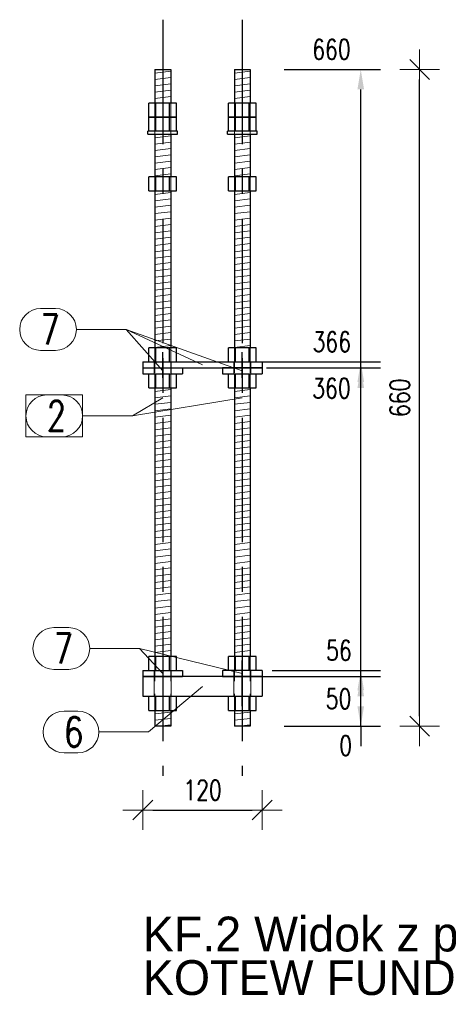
# Model space of a CAD drawing. Header units: millimetres. Extents: x 2268 to 2689, y 16092 to 16416.
# Tile 11 of 13: x 2576 to 2619, y 16250 to 16349. Entities that reach past the tile are written whole.
import ezdxf

# ---------------------------------------------------------------- set-up
doc = ezdxf.new("R2010")
doc.units = ezdxf.units.MM
doc.header["$LTSCALE"] = 10
doc.linetypes.add('HIDDEN', pattern=[0.375, 0.25, -0.125])
doc.linetypes.add('MITTE', pattern=[2, 1.25, -0.25, 0.25, -0.25])
doc.layers.get('Defpoints').update_dxf_attribs({"color": 1})
for name, color, linetype, lineweight in [('PS_DIM', 4, 'Continuous', 13), ('PS_Hatch', 3, 'Continuous', 9), ('PS_Hidden', 2, 'HIDDEN', 9), ('PS_Pos', 1, 'Continuous', 15), ('PS_SOLID', 7, 'Continuous', 30)]:
    doc.layers.add(name, color=color, linetype=linetype, lineweight=lineweight)
doc.layers.add('PS_MID', color=5, linetype='MITTE')
doc.layers.add('PS_SHAPE', color=3, linetype='Continuous')
doc.styles.add('simplex', font='simplex.shx', dxfattribs={"width": 0.75})
doc.dimstyles.new('1_10_GŁ_DS1-LS10', dxfattribs={"dimtxt": 2, "dimasz": 2, "dimexe": 2, "dimexo": 5, "dimgap": 1, "dimtad": 1, "dimjust": 4, "dimdec": 0, "dimlfac": 10, "dimtxsty": 'simplex', "dimblk1": 'NONE', "dimsah": 1, "dimcen": 2, "dimclrd": 256, "dimclre": 256, "dimclrt": 3, "dimadec": 1, "dimazin": 0, "dimtfac": 1, "dimtdec": 0, "dimtmove": 2, "dimatfit": 3, "dimfxl": 1, "dimarcsym": 0})
doc.dimstyles.new('1_10_PRZ', dxfattribs={"dimtxt": 2, "dimasz": 1, "dimexe": 2, "dimexo": 5, "dimgap": 1, "dimtad": 1, "dimdec": 0, "dimlfac": 10, "dimtxsty": 'simplex', "dimblk": 'dimznak', "dimcen": 2, "dimse1": 1, "dimse2": 1, "dimclrt": 3, "dimadec": 1, "dimazin": 0, "dimtfac": 1, "dimtdec": 0, "dimtix": 1, "dimtmove": 2, "dimatfit": 3, "dimldrblk": 'dim-grot', "dimfxl": 1, "dimarcsym": 0})

# ---------------------------------------------------------------- blocks, each defined once
blk = doc.blocks.new('*X54')
at = {"layer": 'PS_Hidden', "color": 2, "linetype": 'HIDDEN'}
for p, q in [((-4.8, 28.21), (-4.8, 29.62)), ((-4.8, 29.62), (-4.8, 26.5)), ((-3.2, 28.21), (-3.2, 29.62)), ((-3.2, 29.62), (-3.2, 26.5)), ((3.2, 28.21), (3.2, 29.62)), ((3.2, 29.62), (3.2, 26.5)), ((4.8, 28.21), (4.8, 29.62)), ((4.8, 29.62), (4.8, 26.5)), ((-4.8, 26.5), (-4.8, 28.21)), ((-3.2, 26.5), (-3.2, 28.21)), ((3.2, 26.5), (3.2, 28.21)), ((4.8, 26.5), (4.8, 28.21)), ((-4.8, 20.79), (-4.8, 22.2)), ((-4.8, 22.2), (-4.8, 20.79)), ((-3.2, 20.79), (-3.2, 22.2)), ((-3.2, 22.2), (-3.2, 20.79)), ((3.2, 20.79), (3.2, 22.2)), ((3.2, 22.2), (3.2, 20.79)), ((4.8, 20.79), (4.8, 22.2)), ((4.8, 22.2), (4.8, 20.79)), ((-4.8, 3.6), (-4.8, 5.01)), ((-4.8, 5.01), (-4.8, 0.99)), ((-3.2, 3.6), (-3.2, 5.01)), ((-3.2, 5.01), (-3.2, 0.99)), ((3.2, 3.6), (3.2, 5.01)), ((3.2, 5.01), (3.2, 0.99)), ((4.8, 3.6), (4.8, 5.01)), ((4.8, 5.01), (4.8, 0.99)), ((-4.85, 3.6), (-4.85, 3)), ((-4.85, 2.4), (-4.85, 3)), ((-3.15, 3.6), (-3.15, 3)), ((-3.15, 2.4), (-3.15, 3)), ((3.15, 3.6), (3.15, 3)), ((3.15, 2.4), (3.15, 3)), ((4.85, 3.6), (4.85, 3)), ((4.85, 2.4), (4.85, 3)), ((-4.8, 0.99), (-4.8, 2.4)), ((-3.2, 0.99), (-3.2, 2.4)), ((3.2, 0.99), (3.2, 2.4)), ((4.8, 0.99), (4.8, 2.4)), ((-4.8, -27.4), (-4.8, -25.99)), ((-4.8, -25.99), (-4.8, -31.41)), ((-3.2, -27.4), (-3.2, -25.99)), ((-3.2, -25.99), (-3.2, -31.41)), ((3.2, -27.4), (3.2, -25.99)), ((3.2, -25.99), (3.2, -31.41)), ((4.8, -27.4), (4.8, -25.99)), ((4.8, -25.99), (4.8, -31.41)), ((-4.85, -28), (-4.85, -27.4)), ((-3.15, -28), (-3.15, -27.4)), ((3.15, -27.4), (3.15, -28)), ((4.85, -27.4), (4.85, -28)), ((-4.85, -30), (-4.85, -28)), ((-3.15, -30), (-3.15, -28)), ((3.15, -28), (3.15, -30)), ((4.85, -28), (4.85, -30)), ((-4.8, -31.41), (-4.8, -30)), ((-3.2, -31.41), (-3.2, -30)), ((3.2, -31.41), (3.2, -30)), ((4.8, -31.41), (4.8, -30))]:
    blk.add_line(p, q, dxfattribs=at)
at = {"layer": 'PS_MID', "color": 5, "linetype": 'MITTE'}
for p, q in [((-4, 38), (-4, -38)), ((-4, 38), (-4, -38)), ((4, 38), (4, -38)), ((4, 38), (4, -38)), ((-4, 2), (-4, 4.6)), ((-4, 2), (-4, 4.6)), ((-4, 4), (-4, 1.4)), ((-4, 4), (-4, 1.4)), ((4, 2), (4, 4.6)), ((4, 2), (4, 4.6)), ((4, 4), (4, 1.4)), ((4, 4), (4, 1.4)), ((-4, -26.4), (-4, -29)), ((-4, -26.4), (-4, -29)), ((4, -26.4), (4, -29)), ((4, -29), (4, -26.4)), ((-4, -27), (-4, -31)), ((-4, -27), (-4, -31)), ((4, -27), (4, -31)), ((4, -31), (4, -27))]:
    blk.add_line(p, q, dxfattribs=at)
at = {"layer": 'PS_SOLID', "color": 7, "linetype": 'Continuous'}
for p, q in [((-4.8, 33), (-3.2, 33)), ((-4.8, 33), (-4.8, 29.62)), ((-3.2, 33), (-3.2, 29.62)), ((3.2, 33), (4.8, 33)), ((3.2, 33), (3.2, 29.62)), ((4.8, 33), (4.8, 29.62)), ((-5.386, 28.21), (-5.386, 29.62)), ((-4.693, 29.62), (-5.386, 29.62)), ((-3.307, 29.62), (-4.693, 29.62)), ((-4.693, 28.21), (-4.693, 29.62)), ((-3.307, 28.21), (-3.307, 29.62)), ((-2.614, 29.62), (-3.307, 29.62)), ((-2.614, 28.21), (-2.614, 29.62)), ((2.614, 28.21), (2.614, 29.62)), ((3.307, 29.62), (2.614, 29.62)), ((4.693, 29.62), (3.307, 29.62)), ((3.307, 28.21), (3.307, 29.62)), ((4.693, 28.21), (4.693, 29.62)), ((5.386, 29.62), (4.693, 29.62)), ((5.386, 28.21), (5.386, 29.62)), ((-5.386, 26.8), (-5.386, 28.21)), ((-4.693, 28.21), (-5.386, 28.21)), ((-5.386, 28.21), (-4.693, 28.21)), ((-3.307, 28.21), (-4.693, 28.21)), ((-4.693, 26.8), (-4.693, 28.21)), ((-4.693, 28.21), (-3.307, 28.21)), ((-3.307, 26.8), (-3.307, 28.21)), ((-2.614, 28.21), (-3.307, 28.21)), ((-3.307, 28.21), (-2.614, 28.21)), ((-2.614, 26.8), (-2.614, 28.21)), ((2.614, 26.8), (2.614, 28.21)), ((3.307, 28.21), (2.614, 28.21)), ((2.614, 28.21), (3.307, 28.21)), ((4.693, 28.21), (3.307, 28.21)), ((3.307, 26.8), (3.307, 28.21)), ((3.307, 28.21), (4.693, 28.21)), ((4.693, 26.8), (4.693, 28.21)), ((5.386, 28.21), (4.693, 28.21)), ((4.693, 28.21), (5.386, 28.21)), ((5.386, 26.8), (5.386, 28.21)), ((-2.5, 26.8), (-5.5, 26.8)), ((-5.5, 26.5), (-5.5, 26.8)), ((-2.5, 26.5), (-2.5, 26.8)), ((5.5, 26.8), (2.5, 26.8)), ((2.5, 26.5), (2.5, 26.8)), ((5.5, 26.5), (5.5, 26.8)), ((-5.5, 26.5), (-2.5, 26.5)), ((-4.8, 26.5), (-4.8, 22.2)), ((-3.2, 26.5), (-3.2, 22.2)), ((2.5, 26.5), (5.5, 26.5)), ((3.2, 26.5), (3.2, 22.2)), ((4.8, 26.5), (4.8, 22.2)), ((-5.386, 20.79), (-5.386, 22.2)), ((-4.693, 22.2), (-5.386, 22.2)), ((-3.307, 22.2), (-4.693, 22.2)), ((-4.693, 20.79), (-4.693, 22.2)), ((-3.307, 20.79), (-3.307, 22.2)), ((-2.614, 22.2), (-3.307, 22.2)), ((-2.614, 20.79), (-2.614, 22.2)), ((2.614, 20.79), (2.614, 22.2)), ((3.307, 22.2), (2.614, 22.2)), ((4.693, 22.2), (3.307, 22.2)), ((3.307, 20.79), (3.307, 22.2)), ((4.693, 20.79), (4.693, 22.2)), ((5.386, 22.2), (4.693, 22.2)), ((5.386, 20.79), (5.386, 22.2)), ((-5.386, 20.79), (-4.693, 20.79)), ((-4.8, 20.79), (-4.8, 5.01)), ((-4.693, 20.79), (-3.307, 20.79)), ((-3.307, 20.79), (-2.614, 20.79)), ((-3.2, 20.79), (-3.2, 5.01)), ((2.614, 20.79), (3.307, 20.79)), ((3.2, 20.79), (3.2, 5.01)), ((3.307, 20.79), (4.693, 20.79)), ((4.693, 20.79), (5.386, 20.79)), ((4.8, 20.79), (4.8, 5.01)), ((-5.386, 3.6), (-5.386, 5.01)), ((-4.693, 5.01), (-5.386, 5.01)), ((-3.307, 5.01), (-4.693, 5.01)), ((-4.693, 3.6), (-4.693, 5.01)), ((-3.307, 3.6), (-3.307, 5.01)), ((-2.614, 5.01), (-3.307, 5.01)), ((-2.614, 3.6), (-2.614, 5.01)), ((2.614, 3.6), (2.614, 5.01)), ((3.307, 5.01), (2.614, 5.01)), ((4.693, 5.01), (3.307, 5.01)), ((3.307, 3.6), (3.307, 5.01)), ((4.693, 3.6), (4.693, 5.01)), ((5.386, 5.01), (4.693, 5.01)), ((5.386, 3.6), (5.386, 5.01)), ((-6, 3.6), (6, 3.6)), ((-6, 3.6), (-6, 3)), ((-6, 3), (-6, 2.4)), ((-6, 3), (-2, 3)), ((-6, 3), (6, 3)), ((-2, 3), (-2, 2.4)), ((6, 3), (2, 3)), ((2, 3), (2, 2.4)), ((6, 3.6), (6, 3)), ((6, 3), (6, 2.4)), ((-6, 2.4), (-2, 2.4)), ((-5.386, 0.99), (-5.386, 2.4)), ((-4.693, 0.99), (-4.693, 2.4)), ((-3.307, 0.99), (-3.307, 2.4)), ((-2.614, 0.99), (-2.614, 2.4)), ((2, 2.4), (6, 2.4)), ((2.614, 0.99), (2.614, 2.4)), ((3.307, 0.99), (3.307, 2.4)), ((4.693, 0.99), (4.693, 2.4)), ((5.386, 0.99), (5.386, 2.4)), ((-5.386, 0.99), (-4.693, 0.99)), ((-4.8, 0.99), (-4.8, -25.99)), ((-4.693, 0.99), (-3.307, 0.99)), ((-3.307, 0.99), (-2.614, 0.99)), ((-3.2, 0.99), (-3.2, -25.99)), ((2.614, 0.99), (3.307, 0.99)), ((3.2, 0.99), (3.2, -25.99)), ((3.307, 0.99), (4.693, 0.99)), ((4.693, 0.99), (5.386, 0.99)), ((4.8, 0.99), (4.8, -25.99)), ((-5.386, -27.4), (-5.386, -25.99)), ((-4.693, -25.99), (-5.386, -25.99)), ((-3.307, -25.99), (-4.693, -25.99)), ((-4.693, -27.4), (-4.693, -25.99)), ((-3.307, -27.4), (-3.307, -25.99)), ((-2.614, -25.99), (-3.307, -25.99)), ((-2.614, -27.4), (-2.614, -25.99)), ((2.614, -27.4), (2.614, -25.99)), ((3.307, -25.99), (2.614, -25.99)), ((4.693, -25.99), (3.307, -25.99)), ((3.307, -27.4), (3.307, -25.99)), ((4.693, -27.4), (4.693, -25.99)), ((5.386, -25.99), (4.693, -25.99)), ((5.386, -27.4), (5.386, -25.99)), ((-6, -27.4), (-6, -28)), ((-6, -27.4), (-2, -27.4)), ((-2, -27.4), (-2, -28)), ((6, -27.4), (2, -27.4)), ((2, -27.4), (2, -28)), ((6, -27.4), (6, -28)), ((6, -28), (-6, -28)), ((-6, -28), (-6, -30)), ((-6, -28), (-2, -28)), ((2, -28), (6, -28)), ((6, -28), (6, -30)), ((-6, -30), (6, -30)), ((-5.386, -31.41), (-5.386, -30)), ((-4.693, -31.41), (-4.693, -30)), ((-3.307, -31.41), (-3.307, -30)), ((-2.614, -31.41), (-2.614, -30)), ((2.614, -31.41), (2.614, -30)), ((3.307, -31.41), (3.307, -30)), ((4.693, -31.41), (4.693, -30)), ((5.386, -31.41), (5.386, -30)), ((-5.386, -31.41), (-4.693, -31.41)), ((-4.8, -31.41), (-4.8, -33)), ((-4.693, -31.41), (-3.307, -31.41)), ((-3.307, -31.41), (-2.614, -31.41)), ((-3.2, -31.41), (-3.2, -33)), ((2.614, -31.41), (3.307, -31.41)), ((3.2, -31.41), (3.2, -33)), ((3.307, -31.41), (4.693, -31.41)), ((4.693, -31.41), (5.386, -31.41)), ((4.8, -31.41), (4.8, -33)), ((-3.2, -33), (-4.8, -33)), ((4.8, -33), (3.2, -33))]:
    blk.add_line(p, q, dxfattribs=at)
blk = doc.blocks.new('dimznak')
at = {"color": 0}
for points in [[(0, 2), (0, -2)], [(-2, 0), (2, 0)]]:
    blk.add_lwpolyline(points, dxfattribs=at)
at = {"color": 2}
blk.add_lwpolyline([(1, 1), (-1, -1)], dxfattribs=at)
blk = doc.blocks.new('*D75')
at = {"layer": 'Defpoints', "color": 0, "transparency": 16777216}
for p in [(2588.723, 16280.899), (2600.723, 16280.899), (2600.723, 16269.473)]:
    blk.add_point(p, dxfattribs=at)
at = {"layer": 'PS_DIM', "color": 0, "lineweight": -2, "transparency": 16777216}
blk.add_line((2589.723, 16269.473), (2599.723, 16269.473), dxfattribs=at)
at = {"layer": 'PS_DIM', "color": 0, "lineweight": -2, "transparency": 16777216, "rotation": 180}
blk.add_blockref('dimznak', (2588.723, 16269.473), dxfattribs=at)
at = {"layer": 'PS_DIM', "color": 0, "lineweight": -2, "transparency": 16777216}
blk.add_blockref('dimznak', (2600.723, 16269.473), dxfattribs=at)
at = {"layer": 'PS_DIM', "color": 3, "transparency": 16777216, "insert": (2594.723, 16271.473), "char_height": 2, "attachment_point": 5, "style": 'simplex'}
blk.add_mtext('120', dxfattribs=at)
blk = doc.blocks.new('dim-grot')
blk.add_hatch(color=256).paths.add_polyline_path([(0, 0), (-2, 0.5), (-2, -0.5)])
blk.add_lwpolyline([(0, 0), (-2, 0.5), (-2, -0.5), (0, 0)])
blk = doc.blocks.new('*D78')
at = {"layer": 'Defpoints', "color": 0, "transparency": 16777216}
for p in [(2597.923, 16277.899), (2597.923, 16277.899), (2610.632, 16277.899)]:
    blk.add_point(p, dxfattribs=at)
at = {"layer": 'PS_DIM', "lineweight": -2, "transparency": 16777216}
for p, q in [((2610.632, 16279.899), (2610.632, 16281.899)), ((2602.923, 16277.899), (2612.632, 16277.899)), ((2602.923, 16277.899), (2612.632, 16277.899)), ((2610.632, 16277.899), (2610.632, 16275.899)), ((2610.632, 16277.899), (2610.632, 16277.899))]:
    blk.add_line(p, q, dxfattribs=at)
at = {"layer": 'PS_DIM', "transparency": 16777216}
blk.add_solid([(2610.299, 16279.899), (2610.966, 16279.899), (2610.632, 16277.899)], dxfattribs=at)
at = {"layer": 'PS_DIM', "color": 3, "transparency": 16777216, "insert": (2609.112, 16275.94), "char_height": 2, "attachment_point": 5, "rotation": 0.0573, "style": 'simplex'}
blk.add_mtext('0', dxfattribs=at)
blk = doc.blocks.new('_None')
blk = doc.blocks.new('*D79')
at = {"layer": 'Defpoints', "color": 0, "transparency": 16777216}
for p in [(2595.383, 16282.899), (2610.632, 16282.899), (2597.923, 16277.899)]:
    blk.add_point(p, dxfattribs=at)
at = {"layer": 'PS_DIM', "lineweight": -2, "transparency": 16777216}
for p, q in [((2600.383, 16282.899), (2612.632, 16282.899)), ((2610.632, 16277.899), (2610.632, 16280.899)), ((2602.923, 16277.899), (2612.632, 16277.899))]:
    blk.add_line(p, q, dxfattribs=at)
at = {"layer": 'PS_DIM', "transparency": 16777216}
blk.add_solid([(2610.299, 16280.899), (2610.966, 16280.899), (2610.632, 16282.899)], dxfattribs=at)
at = {"layer": 'PS_DIM', "color": 3, "transparency": 16777216, "insert": (2608.398, 16280.656), "char_height": 2, "attachment_point": 5, "rotation": 0.0573, "style": 'simplex'}
blk.add_mtext('50', dxfattribs=at)
blk = doc.blocks.new('*D80')
at = {"layer": 'Defpoints', "color": 0, "transparency": 16777216}
for p in [(2596.723, 16283.499), (2610.632, 16283.499), (2597.923, 16277.899)]:
    blk.add_point(p, dxfattribs=at)
at = {"layer": 'PS_DIM', "lineweight": -2, "transparency": 16777216}
for p, q in [((2601.723, 16283.499), (2612.632, 16283.499)), ((2610.632, 16277.899), (2610.632, 16281.499)), ((2602.923, 16277.899), (2612.632, 16277.899))]:
    blk.add_line(p, q, dxfattribs=at)
at = {"layer": 'PS_DIM', "transparency": 16777216}
blk.add_solid([(2610.299, 16281.499), (2610.966, 16281.499), (2610.632, 16283.499)], dxfattribs=at)
at = {"layer": 'PS_DIM', "color": 3, "transparency": 16777216, "insert": (2608.434, 16285.519), "char_height": 2, "attachment_point": 5, "rotation": 0.0573, "style": 'simplex'}
blk.add_mtext('56', dxfattribs=at)
blk = doc.blocks.new('*D81')
at = {"layer": 'Defpoints', "color": 0, "transparency": 16777216}
for p in [(2596.163, 16313.899), (2610.632, 16313.899), (2597.923, 16277.899)]:
    blk.add_point(p, dxfattribs=at)
at = {"layer": 'PS_DIM', "lineweight": -2, "transparency": 16777216}
for p, q in [((2601.163, 16313.899), (2612.632, 16313.899)), ((2610.632, 16277.899), (2610.632, 16311.899)), ((2602.923, 16277.899), (2612.632, 16277.899))]:
    blk.add_line(p, q, dxfattribs=at)
at = {"layer": 'PS_DIM', "transparency": 16777216}
blk.add_solid([(2610.299, 16311.899), (2610.966, 16311.899), (2610.632, 16313.899)], dxfattribs=at)
at = {"layer": 'PS_DIM', "color": 3, "transparency": 16777216, "insert": (2607.684, 16311.852), "char_height": 2, "attachment_point": 5, "rotation": 0.0573, "style": 'simplex'}
blk.add_mtext('360', dxfattribs=at)
blk = doc.blocks.new('*D82')
at = {"layer": 'Defpoints', "color": 0, "transparency": 16777216}
for p in [(2595.455, 16314.499), (2610.632, 16314.499), (2597.923, 16277.899)]:
    blk.add_point(p, dxfattribs=at)
at = {"layer": 'PS_DIM', "lineweight": -2, "transparency": 16777216}
for p, q in [((2600.455, 16314.499), (2612.632, 16314.499)), ((2610.632, 16277.899), (2610.632, 16312.499)), ((2602.923, 16277.899), (2612.632, 16277.899))]:
    blk.add_line(p, q, dxfattribs=at)
at = {"layer": 'PS_DIM', "transparency": 16777216}
blk.add_solid([(2610.299, 16312.499), (2610.966, 16312.499), (2610.632, 16314.499)], dxfattribs=at)
at = {"layer": 'PS_DIM', "color": 3, "transparency": 16777216, "insert": (2607.72, 16316.519), "char_height": 2, "attachment_point": 5, "rotation": 0.0573, "style": 'simplex'}
blk.add_mtext('366', dxfattribs=at)
blk = doc.blocks.new('*D83')
at = {"layer": 'Defpoints', "color": 0, "transparency": 16777216}
for p in [(2597.923, 16343.899), (2610.632, 16343.899), (2597.923, 16277.899)]:
    blk.add_point(p, dxfattribs=at)
at = {"layer": 'PS_DIM', "lineweight": -2, "transparency": 16777216}
for p, q in [((2602.923, 16343.899), (2612.632, 16343.899)), ((2610.632, 16277.899), (2610.632, 16341.899)), ((2602.923, 16277.899), (2612.632, 16277.899))]:
    blk.add_line(p, q, dxfattribs=at)
at = {"layer": 'PS_DIM', "transparency": 16777216}
blk.add_solid([(2610.299, 16341.899), (2610.966, 16341.899), (2610.632, 16343.899)], dxfattribs=at)
at = {"layer": 'PS_DIM', "color": 3, "transparency": 16777216, "insert": (2607.684, 16345.919), "char_height": 2, "attachment_point": 5, "rotation": 0.0573, "style": 'simplex'}
blk.add_mtext('660', dxfattribs=at)
blk = doc.blocks.new('*D84')
at = {"layer": 'Defpoints', "color": 0, "transparency": 16777216}
for p in [(2597.923, 16343.899), (2616.552, 16343.899), (2599.523, 16277.899)]:
    blk.add_point(p, dxfattribs=at)
at = {"layer": 'PS_DIM', "color": 0, "lineweight": -2, "transparency": 16777216}
blk.add_line((2616.552, 16278.899), (2616.552, 16342.899), dxfattribs=at)
for p, rotation in [((2616.552, 16343.899), 90), ((2616.552, 16277.899), 270)]:
    blk.add_blockref('dimznak', p, dxfattribs=dict(at, rotation=rotation))
at = {"layer": 'PS_DIM', "color": 3, "transparency": 16777216, "insert": (2614.552, 16310.899), "char_height": 2, "attachment_point": 5, "rotation": 90, "style": 'simplex'}
blk.add_mtext('660', dxfattribs=at)
blk = doc.blocks.new('*X137')
at = {"color": 1}
for p, q in [((2578.441, 16319.867), (2579.941, 16319.867)), ((2582.041, 16317.767), (2587.041, 16317.767)), ((2594.723, 16314.199), (2587.041, 16317.767)), ((2578.441, 16315.667), (2579.941, 16315.667))]:
    blk.add_line(p, q, dxfattribs=at)
for centre, start, end in [((2578.441, 16317.767), 90, 270), ((2579.941, 16317.767), 270, 90)]:
    blk.add_arc(centre, 2.1, start, end, dxfattribs=at)
at = {"color": 2, "style": 'simplex', "width": 0.75}
blk.add_text('7', height=3, dxfattribs=at).set_placement((2578.441, 16316.267))
blk = doc.blocks.new('*X138')
at = {"color": 1}
for p, q in [((2578.441, 16319.867), (2579.941, 16319.867)), ((2582.041, 16317.767), (2587.041, 16317.767)), ((2594.723, 16314.199), (2587.041, 16317.767)), ((2578.441, 16315.667), (2579.941, 16315.667))]:
    blk.add_line(p, q, dxfattribs=at)
for centre, start, end in [((2578.441, 16317.767), 90, 270), ((2579.941, 16317.767), 270, 90)]:
    blk.add_arc(centre, 2.1, start, end, dxfattribs=at)
at = {"color": 2, "style": 'simplex', "width": 0.75}
blk.add_text('7', height=3, dxfattribs=at).set_placement((2578.441, 16316.267))
blk = doc.blocks.new('*X139')
at = {"color": 1}
for p, q in [((2578.441, 16319.867), (2579.941, 16319.867)), ((2582.041, 16317.767), (2587.041, 16317.767)), ((2598.723, 16313.599), (2587.041, 16317.767)), ((2578.441, 16315.667), (2579.941, 16315.667))]:
    blk.add_line(p, q, dxfattribs=at)
for centre, start, end in [((2578.441, 16317.767), 90, 270), ((2579.941, 16317.767), 270, 90)]:
    blk.add_arc(centre, 2.1, start, end, dxfattribs=at)
at = {"color": 2, "style": 'simplex', "width": 0.75}
blk.add_text('7', height=3, dxfattribs=at).set_placement((2578.441, 16316.267))
blk = doc.blocks.new('*X140')
at = {"color": 1}
for p, q in [((2578.441, 16319.867), (2579.941, 16319.867)), ((2582.041, 16317.767), (2587.041, 16317.767)), ((2590.723, 16313.599), (2587.041, 16317.767)), ((2578.441, 16315.667), (2579.941, 16315.667))]:
    blk.add_line(p, q, dxfattribs=at)
for centre, start, end in [((2578.441, 16317.767), 90, 270), ((2579.941, 16317.767), 270, 90)]:
    blk.add_arc(centre, 2.1, start, end, dxfattribs=at)
at = {"color": 2, "style": 'simplex', "width": 0.75}
blk.add_text('7', height=3, dxfattribs=at).set_placement((2578.441, 16316.267))
blk = doc.blocks.new('*X141')
at = {"color": 1}
for p, q in [((2579.072, 16311.182), (2580.572, 16311.182)), ((2590.723, 16310.899), (2587.672, 16309.082)), ((2582.672, 16309.082), (2587.672, 16309.082)), ((2579.072, 16306.982), (2580.572, 16306.982))]:
    blk.add_line(p, q, dxfattribs=at)
for centre, start, end in [((2579.072, 16309.082), 90, 270), ((2580.572, 16309.082), 270, 90)]:
    blk.add_arc(centre, 2.1, start, end, dxfattribs=at)
at = {"color": 2, "style": 'simplex', "width": 0.75}
blk.add_text('2', height=3, dxfattribs=at).set_placement((2579.072, 16307.582))
blk = doc.blocks.new('*X142')
at = {"color": 1}
for p, q in [((2579.072, 16311.182), (2580.572, 16311.182)), ((2590.723, 16310.899), (2587.672, 16309.082)), ((2582.672, 16309.082), (2587.672, 16309.082)), ((2579.072, 16306.982), (2580.572, 16306.982))]:
    blk.add_line(p, q, dxfattribs=at)
for centre, start, end in [((2579.072, 16309.082), 90, 270), ((2580.572, 16309.082), 270, 90)]:
    blk.add_arc(centre, 2.1, start, end, dxfattribs=at)
at = {"color": 2, "style": 'simplex', "width": 0.75}
blk.add_text('2', height=3, dxfattribs=at).set_placement((2579.072, 16307.582))
blk = doc.blocks.new('*X143')
at = {"color": 1}
for p, q in [((2582.672, 16311.182), (2576.972, 16311.182)), ((2576.972, 16311.182), (2576.972, 16306.982)), ((2582.672, 16306.982), (2582.672, 16311.182)), ((2598.723, 16310.899), (2587.672, 16309.082)), ((2582.672, 16309.082), (2587.672, 16309.082)), ((2576.972, 16306.982), (2582.672, 16306.982))]:
    blk.add_line(p, q, dxfattribs=at)
at = {"color": 30, "style": 'simplex', "width": 0.75}
blk.add_text('2', height=3, dxfattribs=at).set_placement((2579.072, 16307.582))
blk = doc.blocks.new('*X144')
at = {"color": 1}
for p, q in [((2579.778, 16287.803), (2581.278, 16287.803)), ((2583.378, 16285.703), (2588.378, 16285.703)), ((2590.723, 16283.199), (2588.378, 16285.703)), ((2579.778, 16283.603), (2581.278, 16283.603))]:
    blk.add_line(p, q, dxfattribs=at)
for centre, start, end in [((2579.778, 16285.703), 90, 270), ((2581.278, 16285.703), 270, 90)]:
    blk.add_arc(centre, 2.1, start, end, dxfattribs=at)
at = {"color": 2, "style": 'simplex', "width": 0.75}
blk.add_text('7', height=3, dxfattribs=at).set_placement((2579.778, 16284.203))
blk = doc.blocks.new('*X145')
at = {"color": 1}
for p, q in [((2579.778, 16287.803), (2581.278, 16287.803)), ((2583.378, 16285.703), (2588.378, 16285.703)), ((2598.723, 16283.199), (2588.378, 16285.703)), ((2579.778, 16283.603), (2581.278, 16283.603))]:
    blk.add_line(p, q, dxfattribs=at)
for centre, start, end in [((2579.778, 16285.703), 90, 270), ((2581.278, 16285.703), 270, 90)]:
    blk.add_arc(centre, 2.1, start, end, dxfattribs=at)
at = {"color": 2, "style": 'simplex', "width": 0.75}
blk.add_text('7', height=3, dxfattribs=at).set_placement((2579.778, 16284.203))
blk = doc.blocks.new('*X146')
at = {"color": 1}
for p, q in [((2594.723, 16281.899), (2589.296, 16277.317)), ((2580.804, 16279.417), (2582.196, 16279.417)), ((2584.296, 16277.317), (2589.296, 16277.317)), ((2580.804, 16275.217), (2582.196, 16275.217))]:
    blk.add_line(p, q, dxfattribs=at)
for centre, start, end in [((2580.804, 16277.317), 90, 270), ((2582.196, 16277.317), 270, 90)]:
    blk.add_arc(centre, 2.1, start, end, dxfattribs=at)
at = {"color": 2, "style": 'simplex', "width": 0.75}
blk.add_text('6', height=3, dxfattribs=at).set_placement((2580.804, 16275.817))
blk = doc.blocks.new('*X147')
at = {"color": 1}
for p, q in [((2594.723, 16281.899), (2589.296, 16277.317)), ((2580.804, 16279.417), (2582.196, 16279.417)), ((2584.296, 16277.317), (2589.296, 16277.317)), ((2580.804, 16275.217), (2582.196, 16275.217))]:
    blk.add_line(p, q, dxfattribs=at)
for centre, start, end in [((2580.804, 16277.317), 90, 270), ((2582.196, 16277.317), 270, 90)]:
    blk.add_arc(centre, 2.1, start, end, dxfattribs=at)
at = {"color": 2, "style": 'simplex', "width": 0.75}
blk.add_text('6', height=3, dxfattribs=at).set_placement((2580.804, 16275.817))

msp = doc.modelspace()

# ---------------------------------------------------------------- hatches: boundary and pattern name
at = {"layer": 'PS_Hatch'}
h = msp.add_hatch(dxfattribs=at)
h.set_pattern_fill('LINE', color=3, scale=0.2, angle=7)
h.set_pattern_definition([(7, (-13785.9088, 18427.3555), (-0.077387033, 0.630266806), [])])
h.paths.add_polyline_path([(2591.523, 16340.519), (2591.523, 16343.899), (2589.924, 16343.899), (2589.924, 16340.519)])
h = msp.add_hatch(dxfattribs=at)
h.set_pattern_fill('LINE', color=3, scale=0.2, angle=7)
h.set_pattern_definition([(7, (-13777.9088, 18427.3555), (-0.077387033, 0.630266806), [])])
h.paths.add_polyline_path([(2599.523, 16340.519), (2599.523, 16343.899), (2597.924, 16343.899), (2597.924, 16340.519)])
h = msp.add_hatch(dxfattribs=at)
h.set_pattern_fill('LINE', color=3, scale=0.2, angle=7)
h.set_pattern_definition([(7, (-13785.9088, 18420.8555), (-0.077387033, 0.630266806), [])])
h.paths.add_polyline_path([(2591.522, 16333.099), (2591.523, 16337.399), (2589.924, 16337.399), (2589.923, 16333.099)])
h = msp.add_hatch(dxfattribs=at)
h.set_pattern_fill('LINE', color=3, scale=0.2, angle=7)
h.set_pattern_definition([(7, (-13777.9088, 18420.8555), (-0.077387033, 0.630266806), [])])
h.paths.add_polyline_path([(2599.522, 16333.099), (2599.523, 16337.399), (2597.924, 16337.399), (2597.923, 16333.099)])
h = msp.add_hatch(dxfattribs=at)
h.set_pattern_fill('LINE', color=3, scale=0.2, angle=7)
h.set_pattern_definition([(7, (-13785.9088, 18415.1455), (-0.077387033, 0.630266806), [])])
h.paths.add_polyline_path([(2591.523, 16315.909), (2591.523, 16331.689), (2589.924, 16331.689), (2589.924, 16315.909)])
h = msp.add_hatch(dxfattribs=at)
h.set_pattern_fill('LINE', color=3, scale=0.2, angle=7)
h.set_pattern_definition([(7, (-13777.9088, 18415.1455), (-0.077387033, 0.630266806), [])])
h.paths.add_polyline_path([(2599.523, 16315.909), (2599.523, 16331.689), (2597.924, 16331.689), (2597.924, 16315.909)])
h = msp.add_hatch(dxfattribs=at)
h.set_pattern_fill('LINE', color=3, scale=0.2, angle=7)
h.set_pattern_definition([(7, (-13785.9088, 18395.3455), (-0.077387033, 0.630266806), [])])
h.paths.add_polyline_path([(2591.523, 16284.909), (2591.523, 16311.889), (2589.924, 16311.889), (2589.924, 16284.909)])
h = msp.add_hatch(dxfattribs=at)
h.set_pattern_fill('LINE', color=3, scale=0.2, angle=7)
h.set_pattern_definition([(7, (-13777.9088, 18395.3455), (-0.077387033, 0.630266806), [])])
h.paths.add_polyline_path([(2599.523, 16284.909), (2599.523, 16311.889), (2597.924, 16311.889), (2597.924, 16284.909)])
h = msp.add_hatch(dxfattribs=at)
h.set_pattern_fill('LINE', color=3, scale=0.2, angle=7)
h.set_pattern_definition([(7, (-13785.9088, 18362.9455), (-0.077387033, 0.630266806), [])])
h.paths.add_polyline_path([(2591.523, 16277.899), (2591.523, 16279.489), (2589.924, 16279.489), (2589.924, 16277.899)])
h = msp.add_hatch(dxfattribs=at)
h.set_pattern_fill('LINE', color=3, scale=0.2, angle=7)
h.set_pattern_definition([(7, (-13777.9088, 18362.9455), (-0.077387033, 0.630266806), [])])
h.paths.add_polyline_path([(2599.523, 16277.899), (2599.523, 16279.489), (2597.924, 16279.489), (2597.924, 16277.899)])

# ---------------------------------------------------------------- block references
at = {"layer": 'PS_Pos'}
for name in ['*X137', '*X138', '*X139', '*X140', '*X141', '*X142', '*X143', '*X144', '*X145', '*X146', '*X147']:
    msp.add_blockref(name, (0, 0), dxfattribs=at)
at = {"layer": 'PS_SHAPE', "color": 2}
msp.add_blockref('*X54', (2594.723, 16310.899), dxfattribs=at)

# ---------------------------------------------------------------- texts
at = {"color": 0}
for s, p in [('KF.2 Widok z przodu (Sc1:10)', (2588.723, 16255.256)), ('KOTEW FUNDAMENTOWA (18 x)', (2588.723, 16250.881))]:
    msp.add_text(s, height=3.5, dxfattribs=at).set_placement(p)

# ---------------------------------------------------------------- dimensions: what is measured, and where the dimension line sits
at = {"layer": 'PS_DIM'}
for base, p2, picture, middle in [((2610.632, 16343.899), (2597.923, 16343.899), '*D83', (2607.684, 16345.919)), ((2610.632, 16314.499), (2595.455, 16314.499), '*D82', (2607.72, 16316.519)), ((2610.632, 16313.899), (2596.163, 16313.899), '*D81', (2607.684, 16311.852)), ((2610.632, 16283.499), (2596.723, 16283.499), '*D80', (2608.434, 16285.519)), ((2610.632, 16282.899), (2595.383, 16282.899), '*D79', (2608.398, 16280.656)), ((2610.6324, 16277.8991), (2597.923, 16277.8991), '*D78', (2609.1124, 16275.9402))]:
    dim = msp.add_linear_dim(base=base, p1=(2597.923, 16277.899), p2=p2, angle=90, dimstyle='1_10_GŁ_DS1-LS10', dxfattribs=at)
    dim.commit()
    dim.dimension.update_dxf_attribs({"geometry": picture, "text_midpoint": middle, "dimtype": 128, "text_rotation": 0.0573})
dim = msp.add_linear_dim(base=(2616.552, 16343.899), p1=(2599.523, 16277.899), p2=(2597.923, 16343.899), angle=90, dimstyle='1_10_PRZ', dxfattribs=at)
dim.commit()
dim.dimension.update_dxf_attribs({"geometry": '*D84', "text_midpoint": (2614.552, 16310.899)})
dim = msp.add_linear_dim(base=(2600.723, 16269.473), p1=(2588.723, 16280.899), p2=(2600.723, 16280.899), dimstyle='1_10_PRZ', dxfattribs=at)
dim.commit()
dim.dimension.update_dxf_attribs({"geometry": '*D75', "text_midpoint": (2594.723, 16271.473)})

doc.saveas('drawing.dxf')
